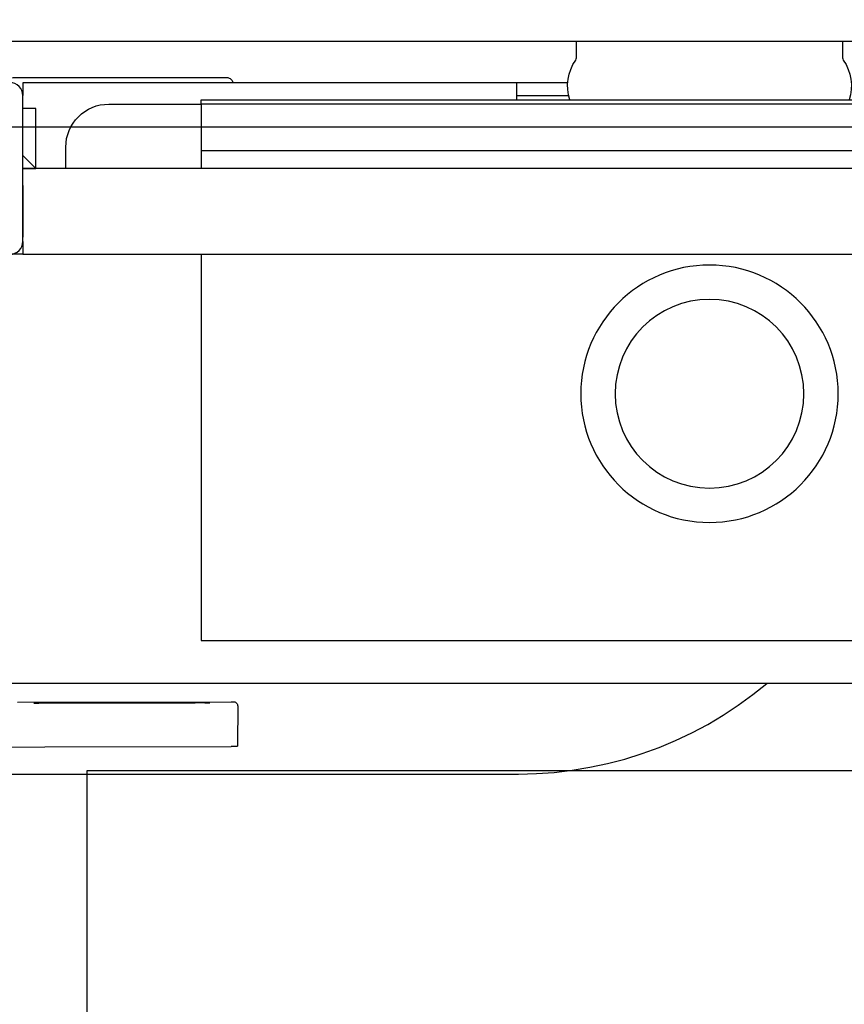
# Model space of a CAD drawing. Header units: millimetres. Extents: x 42924 to 92944, y -369470 to -179866.
# Tile 117 of 256: x 59560 to 59579, y -180881 to -180858. Entities that reach past the tile are written whole.
import ezdxf

# ---------------------------------------------------------------- set-up
doc = ezdxf.new("R2010")
doc.units = ezdxf.units.MM
doc.layers.get('0').update_dxf_attribs({"color": 8})
doc.layers.add('!! 0_ Istn-sciany', color=8, linetype='Continuous')
doc.layers.add('!! 2 ZABUDOWA GK-MDF', color=8, linetype='Continuous')
doc.layers.add('!!_@ wypos sanit nd', color=8, linetype='Continuous', plot=False)
doc.layers.add('E_SAP_ZASIĘG', color=150, linetype='Continuous', plot=False)

# ---------------------------------------------------------------- blocks, each defined once
blk = doc.blocks.new('A$Cff2eaf8b')
for points in [[(-0.18941, 0.08863), (-0.04454, 0.08863), (-0.04035, 0.08853), (-0.03617, 0.08824), (-0.032, 0.08775), (-0.02786, 0.08707), (-0.02376, 0.08619), (-0.0197, 0.08513), (-0.0157, 0.08388), (-0.01176, 0.08244), (-0.00789, 0.08082), (-0.0041, 0.07902), (-0.0004, 0.07705), (0.0032, 0.0749), (0.0067, 0.0726), (0.01009, 0.07012), (0.01337, 0.0675)], [(-0.19839, 0.08237), (-0.11148, 0.08219)], [(-0.16124, 0.07188), (-0.11145, 0.07178), (-0.11127, 0.07178), (-0.11111, 0.07178), (-0.111, 0.07178), (-0.11083, 0.07179), (-0.11065, 0.07183), (-0.11049, 0.0719), (-0.11033, 0.072), (-0.1102, 0.07212), (-0.11009, 0.07227), (-0.11001, 0.07243), (-0.10996, 0.07261), (-0.10995, 0.07279), (-0.10997, 0.08178), (-0.10998, 0.08217)], [(-0.12195, 0.07209), (-0.15195, 0.07215)], [(-0.15195, 0.07205), (-0.12195, 0.07199)], [(0.16493, 0.0675), (-0.16477, 0.0675)], [(-0.11847, -0.0325), (-0.11847, 0.0575), (0.11153, 0.0575), (0.11153, -0.0325)], [(-0.16, -0.0355), (-0.16, -0.0325), (0.16, -0.0325), (0.16, -0.0355)], [(-0.16, -0.0485), (-0.16, -0.0365)], [(0.16, -0.0555), (0.157, -0.0525), (0.16, -0.0525), (-0.16, -0.0525), (-0.157, -0.0525), (-0.16, -0.0555)], [(-0.157, -0.0525), (-0.157, -0.0665), (-0.16, -0.0665)], [(0.10602, -0.0525), (0.10602, -0.05658), (-0.11847, -0.05658)], [(-0.045, -0.0725), (-0.045, -0.0685)], [(-0.03305, -0.0725), (-0.16, -0.0725), (-0.16, -0.0695)], [(-0.045, -0.0695), (-0.03283, -0.0695)]]:
    blk.add_lwpolyline(points)
for points in [[(-0.15993, -0.0325), (-0.17249, -0.0325, 0.405519), (-0.172, -0.032), (-0.172, -0.0313, 0.414214), (-0.1725, -0.0308), (-0.1875, -0.0308, 0.414214), (-0.188, -0.0313), (-0.188, -0.032, 0.405519), (-0.18751, -0.0325), (-0.19, -0.0325, -0.414214), (-0.2, -0.0225), (-0.2, 0.0575, -0.266001), (-0.19506, 0.06612)], [(-0.15, -0.0525), (-0.15, -0.0575, 0.414214), (-0.14, -0.0675), (-0.11847, -0.0675), (-0.11847, -0.0525)], [(-0.04, -0.0685), (-0.03255, -0.0685, 0.236962), (-0.03118, -0.07775, -0.154353), (-0.031, -0.07832), (-0.031, -0.08218), (0.031, -0.08218), (0.031, -0.07832, -0.154353), (0.03118, -0.07775, 0.236962), (0.03255, -0.0685), (0.04, -0.0685)], [(-0.1633, -0.0727, 0.412536), (-0.1623, -0.0737), (-0.11251, -0.0737), (-0.11222, -0.07367), (-0.11194, -0.07358), (-0.11168, -0.07345), (-0.11145, -0.07326), (-0.11126, -0.07304), (-0.11112, -0.07278), (-0.11104, -0.0725)]]:
    blk.add_lwpolyline(points, format="xyb")
blk.add_lwpolyline([(-0.2, -0.0695), (-0.2, -0.0355, -0.414214), (-0.197, -0.0325), (-0.163, -0.0325, -0.414214), (-0.16, -0.0355), (-0.16, -0.0695, -0.414214), (-0.163, -0.0725), (-0.197, -0.0725, -0.414214)], format="xyb", close=True)
blk.add_lwpolyline([(-0.11847, -0.0685), (0.11153, -0.0685), (0.11153, -0.0675), (-0.11847, -0.0675)], close=True)
for radius in [0.03, 0.022]:
    blk.add_circle((0, 0), radius)
for centre, major_axis, start_param, end_param in [((-0.11148, 0.08218), (-0.0015, 0), 3.141878, 4.712682), ((-0.15195, 0.0721), (0.0055, -0.00001), 1.571085, 4.712678), ((-0.12195, 0.07204), (0.0055, -0.00001), 4.712678, 7.854271)]:
    blk.add_ellipse(centre, major_axis=major_axis, ratio=0.008726, start_param=start_param, end_param=end_param)

msp = doc.modelspace()

# ---------------------------------------------------------------- linework, layer by layer
at = {"layer": '!! 0_ Istn-sciany'}
for points in [[(59561.56735, -180921.3878), (59561.56735, -180875.3878)], [(59561.56735, -180875.3878), (59599.56735, -180875.3878)]]:
    msp.add_lwpolyline(points, dxfattribs=at)
at = {"layer": '!! 2 ZABUDOWA GK-MDF'}
for points in [[(59522.56735, -180858.3878), (59629.56735, -180858.3878)], [(59522.56735, -180860.3878), (59629.56735, -180860.3878)]]:
    msp.add_lwpolyline(points, dxfattribs=at)
at = {"layer": 'E_SAP_ZASIĘG'}
for centre in [(59298.91442, -181088.08994), (60076.8218, -181088.08994)]:
    msp.add_circle(centre, 600, dxfattribs=at)

# ---------------------------------------------------------------- block references
at = {"layer": '!!_@ wypos sanit nd', "xscale": -100, "yscale": 100, "zscale": 100, "rotation": 180}
msp.add_blockref('A$Cff2eaf8b', (59576.06735, -180866.6058), dxfattribs=at)

doc.saveas('drawing.dxf')
